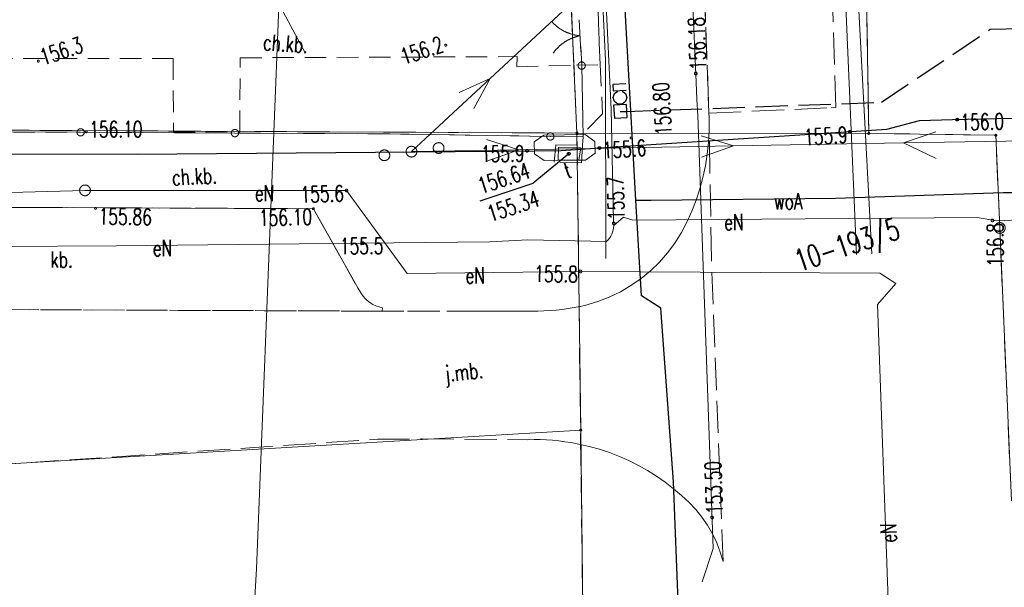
# Model space of a CAD drawing. Header units: millimetres. Extents: x -44596 to 32114, y 34976 to 82978.
# Tile 11 of 63: x -15719 to -11135, y 50639 to 53283. Entities that reach past the tile are written whole.
import ezdxf
from ezdxf.xclip import XClip

# ---------------------------------------------------------------- set-up
doc = ezdxf.new("R2010")
doc.units = ezdxf.units.MM
doc.header["$MEASUREMENT"] = 0
doc.header["$XCLIPFRAME"] = 0
for name, pattern in [('1_OTKC', [150, 100, -50]), ('1_OTKJ', [200, 150, -50]), ('1_OTKU', [200, 150, -50]), ('3_SUPP_P', [200, 150, -50]), ('EGKK', [200, 150, -50]), ('Wipeout_Contour', [100, 0, -100])]:
    doc.linetypes.add(name, pattern=pattern)
for name, color, linetype in [('_______MAPA_DC_PROJEKTOWYCH', 7, 'Continuous'), ('Mlawa_szkola_MDCP_1_5________MAPA_DC_PROJEKTOWYCH', 7, 'Continuous'), ('Mlawa_szkola_MDCP_1_5_Dzialki', 7, 'Continuous'), ('Mlawa_szkola_MDCP_1_5_Kontury', 7, 'Continuous'), ('Mlawa_szkola_MDCP_1_5_Numery_dzialek', 7, 'Continuous'), ('Mlawa_szkola_MDCP_1_5_OTK_E_T_0', 7, 'Continuous'), ('Mlawa_szkola_MDCP_1_5_OTK_E_T_1', 7, 'Continuous'), ('Mlawa_szkola_MDCP_1_5_OTK_E_T_3', 7, 'Continuous'), ('Mlawa_szkola_MDCP_1_5_OTK_L_0', 7, 'Continuous'), ('Mlawa_szkola_MDCP_1_5_OTK_L_1', 7, 'Continuous'), ('Mlawa_szkola_MDCP_1_5_OTK_L_2', 7, 'Continuous'), ('Mlawa_szkola_MDCP_1_5_OTK_L_4', 7, 'Continuous'), ('Mlawa_szkola_MDCP_1_5_OTO_L_0', 7, 'Continuous'), ('Mlawa_szkola_MDCP_1_5_OTO_L_1', 7, 'Continuous'), ('Mlawa_szkola_MDCP_1_5_OTR_T_0', 7, 'Continuous'), ('Mlawa_szkola_MDCP_1_5_OTR_T_1', 7, 'Continuous'), ('Mlawa_szkola_MDCP_1_5_P_SUL_L_1', 7, 'Continuous'), ('Mlawa_szkola_MDCP_1_5_P_SUTP_L_0', 7, 'Continuous'), ('Mlawa_szkola_MDCP_1_5_Punkty', 7, 'Continuous'), ('Mlawa_szkola_MDCP_1_5_SUE_T_3', 7, 'Continuous'), ('Mlawa_szkola_MDCP_1_5_SUEP_E_T_0', 7, 'Continuous'), ('Mlawa_szkola_MDCP_1_5_SUEP_L_0', 7, 'Continuous'), ('Mlawa_szkola_MDCP_1_5_SUER_T_0', 7, 'Continuous'), ('Mlawa_szkola_MDCP_1_5_SUGP_L_0', 7, 'Continuous'), ('Mlawa_szkola_MDCP_1_5_SUGR_T_0', 7, 'Continuous'), ('Mlawa_szkola_MDCP_1_5_SUKP_L_0', 7, 'Continuous'), ('Mlawa_szkola_MDCP_1_5_SUL_L_1', 7, 'Continuous'), ('Mlawa_szkola_MDCP_1_5_SUP_E_T_1', 7, 'Continuous'), ('Mlawa_szkola_MDCP_1_5_SUP_L_1', 7, 'Continuous'), ('Mlawa_szkola_MDCP_1_5_SUP_L_3', 7, 'Continuous'), ('Mlawa_szkola_MDCP_1_5_SUP_T_2', 7, 'Continuous'), ('Mlawa_szkola_MDCP_1_5_SUTP_L_0', 7, 'Continuous'), ('Mlawa_szkola_MDCP_1_5_SUTR_T_0', 7, 'Continuous'), ('Mlawa_szkola_MDCP_1_5_SUWP_E_T_0', 7, 'Continuous'), ('Mlawa_szkola_MDCP_1_5_SUWP_L_0', 7, 'Continuous')]:
    doc.layers.add(name, color=color, linetype=linetype)
doc.styles.add('GENERATED_STYLE_2', font='txt')

# ---------------------------------------------------------------- blocks, each defined once
blk = doc.blocks.new('Rysunek_1_5', base_point=(25847, 58549.2))
at = {"color": 254, "linetype": 'Wipeout_Contour', "lineweight": 0, "ltscale": 267472.931025}
blk.add_wipeout([(12367.1, 34548.1), (50980.9, 47322.1), (39326.9, 82550.4), (713, 69776.4)], dxfattribs=at).dxf.layer = 'Mlawa_szkola_MDCP_1_5________MAPA_DC_PROJEKTOWYCH'
at = {"layer": 'Mlawa_szkola_MDCP_1_5_Dzialki', "color": 7, "linetype": 'Continuous', "lineweight": 13}
for p, q in [((32183.9, 52326.6), (31807.4, 60737)), ((33542.1, 52325.1), (33486.1, 55917.3)), ((25282.9, 52361), (32183.9, 52326.6)), ((32183.9, 52326.6), (33542.1, 52325.1)), ((32183.9, 52326.6), (32201.3, 50943.1)), ((34133.8, 52316.5), (33542.1, 52325.1)), ((34152.4, 51884.5), (34133.8, 52316.5)), ((34206.4, 50613.2), (34152.4, 51884.5)), ((26347.5, 50598.1), (32201.3, 50943.1)), ((32201.3, 50943.1), (32211.3, 50034.2))]:
    blk.add_line(p, q, dxfattribs=at)
at = {"layer": 'Mlawa_szkola_MDCP_1_5_Kontury', "color": 7, "linetype": 'EGKK', "lineweight": 13}
for p, q in [((31807.4, 60737), (32183.9, 52326.6)), ((33542.1, 52325.1), (33486.1, 55917.3)), ((25282.9, 52361), (32183.9, 52326.6)), ((32183.9, 52326.6), (32245.6, 47170.1)), ((34133.8, 52316.5), (33542.1, 52325.1)), ((34152.4, 51884.5), (34133.8, 52316.5)), ((34206.4, 50613.2), (34152.4, 51884.5))]:
    blk.add_line(p, q, dxfattribs=at)
at = {"layer": 'Mlawa_szkola_MDCP_1_5_OTK_L_0', "color": 7, "linetype": '1_OTKJ', "lineweight": 13}
for p, q in [((32761, 53419.2), (32798.2, 52419.6)), ((33389.7, 52445.3), (33360.7, 53340.6)), ((32798.2, 52419.6), (33367.8, 52444.4)), ((33367.8, 52444.4), (33389.7, 52445.3)), ((32809.5, 51737.8), (32799.1, 52393.2)), ((32799.1, 52393.2), (32799.2, 52338)), ((32799.2, 52338), (32796.3, 52282.9)), ((32796.3, 52282.9), (32790.5, 52228)), ((32790.5, 52228), (32781.8, 52173.4)), ((32781.8, 52173.4), (32770.2, 52119.4)), ((32770.2, 52119.4), (32755.7, 52066.1)), ((32755.7, 52066.1), (32738.4, 52013.7)), ((32738.4, 52013.7), (32718.4, 51962.2)), ((32718.4, 51962.2), (32695.6, 51911.9)), ((32695.6, 51911.9), (32670.2, 51862.9)), ((32670.2, 51862.9), (32639.7, 51814.3)), ((32639.7, 51814.3), (32605.5, 51768.3)), ((32605.5, 51768.3), (32567.7, 51725.2)), ((32567.7, 51725.2), (32526.5, 51685.3)), ((32863.9, 50330.4), (32809.5, 51737.8)), ((32526.5, 51685.3), (32482.3, 51648.8)), ((32482.3, 51648.8), (32435.3, 51616)), ((32385.8, 51587.1), (32334.2, 51562.2)), ((32435.3, 51616), (32385.8, 51587.1)), ((32280.7, 51541.5), (32225.7, 51525.2)), ((32334.2, 51562.2), (32280.7, 51541.5)), ((31277.6, 51497), (28686.2, 51507.6)), ((31945.5, 51496.8), (31277.6, 51497)), ((31973.7, 51496.5), (31945.5, 51496.8)), ((32002, 51496.9), (31973.7, 51496.5)), ((32030.2, 51498), (32002, 51496.9)), ((32058.4, 51499.8), (32030.2, 51498)), ((32086.5, 51502.3), (32058.4, 51499.8)), ((32114.6, 51505.5), (32086.5, 51502.3)), ((32142.5, 51509.4), (32114.6, 51505.5)), ((32170.4, 51514), (32142.5, 51509.4)), ((32198.1, 51519.3), (32170.4, 51514)), ((32225.7, 51525.2), (32198.1, 51519.3)), ((28623.2, 50723.7), (31254.8, 50900.7)), ((31254.8, 50900.7), (31460.5, 50901.8)), ((31460.5, 50901.8), (31954.9, 50898.4)), ((31954.9, 50898.4), (31983.8, 50898.9)), ((31983.8, 50898.9), (32012.7, 50898.6)), ((32012.7, 50898.6), (32041.6, 50897.5)), ((32041.6, 50897.5), (32070.4, 50895.5)), ((32070.4, 50895.5), (32099.2, 50892.7)), ((32099.2, 50892.7), (32127.9, 50889.1)), ((32127.9, 50889.1), (32156.5, 50884.8)), ((32156.5, 50884.8), (32184.9, 50879.6)), ((32184.9, 50879.6), (32213.2, 50873.6)), ((32213.2, 50873.6), (32241.3, 50866.8)), ((32241.3, 50866.8), (32288.6, 50853.8)), ((32288.6, 50853.8), (32335.3, 50838.4)), ((32335.3, 50838.4), (32381.1, 50820.8)), ((32381.1, 50820.8), (32425.9, 50800.9)), ((32425.9, 50800.9), (32469.8, 50778.8)), ((32469.8, 50778.8), (32512.5, 50754.6)), ((32512.5, 50754.6), (32554, 50728.4)), ((32554, 50728.4), (32594.1, 50700.1)), ((32594.1, 50700.1), (32632.8, 50669.9)), ((32632.8, 50669.9), (32669.9, 50637.8)), ((32669.9, 50637.8), (32704.5, 50607.1)), ((32704.5, 50607.1), (32736.5, 50573.8)), ((32736.5, 50573.8), (32765.7, 50537.9)), ((32765.7, 50537.9), (32791.9, 50499.9)), ((32791.9, 50499.9), (32814.9, 50459.8)), ((32814.9, 50459.8), (32834.7, 50418)), ((32834.7, 50418), (32851.1, 50374.8)), ((32851.1, 50374.8), (32863.9, 50330.4))]:
    blk.add_line(p, q, dxfattribs=at)
at = {"layer": 'Mlawa_szkola_MDCP_1_5_OTK_L_1', "color": 7, "linetype": 'Continuous', "lineweight": 13}
for p, q in [((28637.9, 51984.6), (30956.5, 51974.3)), ((30956.5, 51974.3), (31165, 51601.9)), ((31165, 51601.9), (31172.1, 51589.9)), ((31172.1, 51589.9), (31180, 51578.2)), ((31180, 51578.2), (31188.5, 51567.1)), ((31188.5, 51567.1), (31197.7, 51556.5)), ((31197.7, 51556.5), (31207.5, 51546.5)), ((31207.5, 51546.5), (31220.1, 51537)), ((31220.1, 51537), (31233.5, 51528.8)), ((31233.5, 51528.8), (31247.6, 51522)), ((31247.6, 51522), (31262.4, 51516.7)), ((31262.4, 51516.7), (31277.7, 51512.8))]:
    blk.add_line(p, q, dxfattribs=at)
at = {"layer": 'Mlawa_szkola_MDCP_1_5_OTK_L_2', "color": 7, "linetype": '1_OTKC', "lineweight": 13}
for p, q in [((32799.1, 52393.2), (32761, 53419.2)), ((32291.6, 52645.2), (32279.4, 52954)), ((32279.4, 52954), (32291.6, 52645.2)), ((28706.2, 52672.9), (30304.3, 52674.4)), ((30304.3, 52674.4), (30304.8, 52332.9)), ((30613.9, 52331.3), (30616.3, 52677.2)), ((30616.3, 52677.2), (31904.8, 52682.5)), ((31904.8, 52682.5), (31903.6, 52635.5)), ((31903.6, 52635.5), (32181.4, 52642.3)), ((32181.4, 52642.3), (32291.6, 52645.2)), ((32291.6, 52645.2), (32302.7, 52416.5)), ((32302.7, 52416.5), (32212.5, 52323)), ((32799.2, 52338), (32799.1, 52393.2)), ((31309.9, 52322.9), (28427.2, 52337)), ((30304.8, 52332.9), (30613.9, 52331.3)), ((32212.8, 52308.5), (31309.9, 52322.9)), ((32212.5, 52323), (32212.8, 52308.5)), ((32796.3, 52282.9), (32799.2, 52338)), ((32077.4, 52190.3), (32085.1, 52271.8)), ((32085.1, 52271.8), (32209.1, 52269.7)), ((32209.1, 52269.7), (32205.4, 52188.4)), ((32790.5, 52228), (32796.3, 52282.9)), ((32781.8, 52173.4), (32790.5, 52228)), ((32205.4, 52188.4), (32077.4, 52190.3)), ((32770.2, 52119.4), (32781.8, 52173.4)), ((32755.7, 52066.1), (32770.2, 52119.4)), ((32738.4, 52013.7), (32755.7, 52066.1)), ((28637.9, 51984.6), (30956.5, 51974.3)), ((32718.4, 51962.2), (32738.4, 52013.7)), ((30956.5, 51974.3), (31165, 51601.9)), ((32695.6, 51911.9), (32718.4, 51962.2)), ((32670.2, 51862.9), (32695.6, 51911.9)), ((32639.7, 51814.3), (32670.2, 51862.9)), ((32605.5, 51768.3), (32639.7, 51814.3)), ((32567.7, 51725.2), (32605.5, 51768.3)), ((32526.5, 51685.3), (32567.7, 51725.2)), ((32482.3, 51648.8), (32526.5, 51685.3)), ((32435.3, 51616), (32482.3, 51648.8)), ((31165, 51601.9), (31172.1, 51589.9)), ((31172.1, 51589.9), (31180, 51578.2)), ((31180, 51578.2), (31188.5, 51567.1)), ((32334.2, 51562.2), (32385.8, 51587.1)), ((32385.8, 51587.1), (32435.3, 51616)), ((31188.5, 51567.1), (31197.7, 51556.5)), ((31197.7, 51556.5), (31207.5, 51546.5)), ((31207.5, 51546.5), (31220.1, 51537)), ((31220.1, 51537), (31233.5, 51528.8)), ((31233.5, 51528.8), (31247.6, 51522)), ((32225.7, 51525.2), (32280.7, 51541.5)), ((32280.7, 51541.5), (32334.2, 51562.2)), ((31247.6, 51522), (31262.4, 51516.7)), ((31262.4, 51516.7), (31277.7, 51512.8)), ((31277.7, 51512.8), (31277.6, 51497)), ((31277.6, 51497), (31945.5, 51496.8)), ((31945.5, 51496.8), (31973.7, 51496.5)), ((31973.7, 51496.5), (32002, 51496.9)), ((32002, 51496.9), (32030.2, 51498)), ((32030.2, 51498), (32058.4, 51499.8)), ((32058.4, 51499.8), (32086.5, 51502.3)), ((32086.5, 51502.3), (32114.6, 51505.5)), ((32114.6, 51505.5), (32142.5, 51509.4)), ((32142.5, 51509.4), (32170.4, 51514)), ((32170.4, 51514), (32198.1, 51519.3)), ((32198.1, 51519.3), (32225.7, 51525.2))]:
    blk.add_line(p, q, dxfattribs=at)
at = {"layer": 'Mlawa_szkola_MDCP_1_5_OTK_L_2', "color": 7, "linetype": 'Continuous', "lineweight": 13}
blk.add_line((32212.8, 52308.5), (32209.1, 52269.7), dxfattribs=at)
at = {"layer": 'Mlawa_szkola_MDCP_1_5_OTK_L_4', "color": 7, "linetype": '1_OTKU', "lineweight": 13}
for p, q in [((30956.5, 51974.3), (28637.9, 51984.6)), ((31165, 51601.9), (30956.5, 51974.3)), ((31172.1, 51589.9), (31165, 51601.9)), ((31180, 51578.2), (31172.1, 51589.9)), ((31188.5, 51567.1), (31180, 51578.2)), ((31197.7, 51556.5), (31188.5, 51567.1)), ((31207.5, 51546.5), (31197.7, 51556.5)), ((31220.1, 51537), (31207.5, 51546.5)), ((31233.5, 51528.8), (31220.1, 51537)), ((31247.6, 51522), (31233.5, 51528.8)), ((28686.2, 51507.6), (31277.6, 51497)), ((31262.4, 51516.7), (31247.6, 51522)), ((31277.7, 51512.8), (31262.4, 51516.7)), ((31277.6, 51497), (31277.7, 51512.8))]:
    blk.add_line(p, q, dxfattribs=at)
at = {"layer": 'Mlawa_szkola_MDCP_1_5_OTO_L_0', "color": 7, "linetype": 'Continuous', "lineweight": 13}
for p, q in [((32212.8, 52308.5), (32205.8, 52640.8)), ((29154.4, 52333.5), (29872.9, 52330)), ((29872.9, 52330), (30591.4, 52326.4)), ((30591.4, 52326.4), (31309.9, 52322.9)), ((31309.9, 52322.9), (32059.8, 52310.9)), ((32059.8, 52310.9), (32212.8, 52308.5))]:
    blk.add_line(p, q, dxfattribs=at)
for centre in [(29872.9, 52330), (30591.4, 52326.4), (32059.8, 52310.9)]:
    blk.add_circle(centre, 17, dxfattribs=at)
at = {"layer": 'Mlawa_szkola_MDCP_1_5_OTO_L_1', "color": 7, "linetype": 'Continuous', "lineweight": 13}
for p, q in [((32202.4, 52704.9), (32194.5, 52854.7)), ((32205.8, 52640.8), (32201.1, 52729.9))]:
    blk.add_line(p, q, dxfattribs=at)
blk.add_circle((32205.8, 52640.8), 17, dxfattribs=at)
for centre, start, end in [((32215.6, 52979), 221.0017, 265.0761), ((32236.5, 52583.4), 100.965, 145.0394)]:
    blk.add_arc(centre, 200, start, end, dxfattribs=at)
at = {"layer": 'Mlawa_szkola_MDCP_1_5_OTR_T_0', "color": 7, "linetype": 'Continuous', "lineweight": 13}
for centre in [(29898.7, 52332.5), (32436.1, 52303.8), (29942.6, 51976), (30956.5, 51974.3)]:
    blk.add_circle(centre, 4.5, dxfattribs=at)
at = {"layer": 'Mlawa_szkola_MDCP_1_5_OTR_T_1', "color": 7, "linetype": 'Continuous', "lineweight": 13}
for centre in [(31572.8, 52735.9), (29676.2, 52661.7)]:
    blk.add_circle(centre, 4.5, dxfattribs=at)
at = {"layer": 'Mlawa_szkola_MDCP_1_5_P_SUL_L_1', "color": 7, "linetype": 'Continuous', "lineweight": 13}
for p, q in [((33419.9, 53287.5), (33484.7, 51760.4)), ((33557.2, 51764.3), (33474.9, 53286.4))]:
    blk.add_line(p, q, dxfattribs=at)
at = {"layer": 'Mlawa_szkola_MDCP_1_5_P_SUTP_L_0', "color": 8, "linetype": '3_SUPP_P', "lineweight": 25}
for p, q in [((33601.9, 52469.8), (34108, 52810.7)), ((34108, 52810.7), (35972.6, 52849.2)), ((32410.8, 52556.6), (32350.9, 52553.3)), ((32350.9, 52553.3), (32352.6, 52523.4)), ((32352.3, 52491.8), (32358.3, 52510.5)), ((32358.5, 52473.2), (32352.3, 52491.8)), ((32352.6, 52523.4), (32412.5, 52526.7)), ((32358.3, 52510.5), (32374.1, 52522.1)), ((32393.7, 52522.2), (32409.7, 52510.8)), ((32409.7, 52510.8), (32415.8, 52492.1)), ((32415.8, 52492.1), (32409.9, 52473.4)), ((32414.2, 52459.7), (32354.3, 52456.2)), ((32354.3, 52456.2), (32357.8, 52396.3)), ((32374.4, 52461.7), (32358.5, 52473.2)), ((32394, 52461.8), (32374.4, 52461.7)), ((32409.9, 52473.4), (32394, 52461.8)), ((32416.1, 52427.5), (32414.2, 52459.7)), ((32416.1, 52427.5), (33601.9, 52469.8)), ((32357.8, 52396.3), (32417.7, 52399.8)), ((32384.5, 52426.3), (32416.1, 52427.5)), ((32417.7, 52399.8), (32416.1, 52427.5))]:
    blk.add_line(p, q, dxfattribs=at)
at = {"layer": 'Mlawa_szkola_MDCP_1_5_Punkty', "color": 7, "linetype": 'Continuous', "lineweight": 13}
for centre, radius in [((32183.9, 52326.6), 4.5), ((33542.1, 52325.1), 4.5), ((34133.8, 52316.5), 4.5), ((34152.4, 51884.5), 25), ((32201.3, 50943.1), 4.5)]:
    blk.add_circle(centre, radius, dxfattribs=at)
at = {"layer": 'Mlawa_szkola_MDCP_1_5_SUE_T_3', "color": 7, "linetype": 'Continuous', "lineweight": 13}
for centre in [(31413.4, 52240), (29893.3, 52059.7)]:
    blk.add_circle(centre, 25, dxfattribs=at)
at = {"layer": 'Mlawa_szkola_MDCP_1_5_SUEP_L_0', "color": 7, "linetype": 'Continuous', "lineweight": 13}
for p, q in [((32227, 54514.8), (32316.4, 52666.6)), ((30918.7, 52700.2), (30259.1, 53930.8)), ((31779.7, 52580.3), (32249.5, 53016.9)), ((32313.9, 53035.3), (32342.3, 52437)), ((32316.4, 52666.6), (32317.9, 51742.2)), ((31413.4, 52240), (31779.7, 52580.3)), ((31635.8, 52514.9), (31779.7, 52580.3)), ((31779.7, 52580.3), (31703.8, 52441.6)), ((32342.3, 52437), (32354.4, 51916.4)), ((32913.2, 52266.4), (32762.3, 52313.8)), ((33704.8, 52280.4), (33853.9, 52333)), ((31913.3, 52248.8), (31762.5, 52296.1)), ((32913.2, 52266.4), (31913.3, 52248.8)), ((32764.1, 52213.8), (32913.2, 52266.4)), ((33704.8, 52280.4), (32913.2, 52266.4)), ((34704.7, 52298), (33704.8, 52280.4)), ((33856.1, 52208), (33704.8, 52280.4)), ((31913.3, 52248.8), (31413.4, 52240)), ((31764.2, 52196.2), (31913.3, 52248.8)), ((29893.3, 52059.7), (27845.6, 52001.6)), ((31110.7, 52059), (29893.3, 52059.7)), ((31393.4, 51672.3), (31110.7, 52059)), ((34917.8, 51955.5), (34139.2, 51918.1)), ((32354.7, 51896.5), (32354.2, 51885.2)), ((32354.4, 51916.4), (32355.3, 51906)), ((32400, 51934.7), (32354.7, 51896.5)), ((32355.3, 51906), (32354.7, 51896.5)), ((32444.5, 51921), (32400, 51934.7)), ((34046.6, 51933.8), (32444.5, 51921)), ((34139.2, 51918.1), (34046.6, 51933.8)), ((32345.4, 51855.3), (32340.7, 51846)), ((32349.3, 51865), (32345.4, 51855.3)), ((32352.2, 51875), (32349.3, 51865)), ((32354.2, 51885.2), (32352.2, 51875)), ((30039.3, 51801.5), (29173.2, 51796.2)), ((31032.3, 51811.9), (30039.3, 51801.5)), ((31778.6, 51819.7), (31032.3, 51811.9)), ((31955.7, 51828.8), (31778.6, 51819.7)), ((32321.6, 51821.3), (31955.7, 51828.8)), ((32328.7, 51828.9), (32321.6, 51821.3)), ((32335.1, 51837.2), (32328.7, 51828.9)), ((32340.7, 51846), (32335.1, 51837.2)), ((32200.2, 51682.1), (31393.4, 51672.3)), ((33594.4, 51673.6), (32200.2, 51682.1)), ((33668.3, 51625.4), (33594.4, 51673.6)), ((33583.6, 51527.8), (33668.3, 51625.4)), ((33684.9, 48645.8), (33583.6, 51527.8))]:
    blk.add_line(p, q, dxfattribs=at)
at = {"layer": 'Mlawa_szkola_MDCP_1_5_SUER_T_0', "color": 7, "linetype": 'Continuous', "lineweight": 13}
for centre in [(31110.7, 52059), (32355.3, 51906), (34117.7, 51919.4), (31187.2, 51813.5), (32200.2, 51682.1)]:
    blk.add_circle(centre, 6.25, dxfattribs=at)
at = {"layer": 'Mlawa_szkola_MDCP_1_5_SUGP_L_0', "color": 5, "linetype": 'Continuous', "lineweight": 13}
for p, q in [((32602.2, 55951.1), (32738, 52564.1)), ((32738, 52564.1), (32741.4, 52481.1)), ((32741.4, 52481.1), (32746.4, 52410)), ((32746.4, 52410), (32817.7, 50391)), ((32817.7, 50391), (32766.1, 50235.7))]:
    blk.add_line(p, q, dxfattribs=at)
at = {"layer": 'Mlawa_szkola_MDCP_1_5_SUGR_T_0', "color": 5, "linetype": 'Continuous', "lineweight": 13}
for centre in [(32736.7, 52604.1), (32812.9, 50536.1)]:
    blk.add_circle(centre, 6.25, dxfattribs=at)
at = {"layer": 'Mlawa_szkola_MDCP_1_5_SUKP_L_0', "color": 7, "linetype": 'Continuous', "lineweight": 13}
for p, q in [((30691.3, 50297.1), (30817.3, 53467.3)), ((30564.8, 48160.4), (30691.3, 50297.1))]:
    blk.add_line(p, q, dxfattribs=at)
at = {"layer": 'Mlawa_szkola_MDCP_1_5_SUL_L_1', "color": 7, "linetype": 'Continuous', "lineweight": 13}
for p, q in [((32267.6, 52255.6), (33626.2, 52345.2)), ((29893.3, 52059.7), (27845.6, 52001.6)), ((31110.7, 52059), (29893.3, 52059.7)), ((31393.4, 51672.3), (31110.7, 52059)), ((32444.5, 51921), (34046.6, 51933.8)), ((32200.2, 51682.1), (31393.4, 51672.3)), ((33594.4, 51673.6), (32200.2, 51682.1)), ((33668.3, 51625.4), (33594.4, 51673.6)), ((33583.6, 51527.8), (33668.3, 51625.4)), ((33684.9, 48645.8), (33583.6, 51527.8))]:
    blk.add_line(p, q, dxfattribs=at)
at = {"layer": 'Mlawa_szkola_MDCP_1_5_SUP_L_1', "color": 7, "linetype": 'Continuous', "lineweight": 13}
for p, q in [((32030.2, 52317.4), (31985.2, 52285.2)), ((32221.6, 52319.9), (32030.2, 52317.4)), ((32267.3, 52287.8), (32221.6, 52319.9)), ((31985.2, 52285.2), (31985.7, 52230.5)), ((32267.8, 52233.1), (32267.3, 52287.8)), ((31985.7, 52230.5), (32031.4, 52198.5)), ((32222.8, 52201), (32267.8, 52233.1)), ((32031.4, 52198.5), (32192.7, 52200)), ((32192.7, 52200), (32222.8, 52201))]:
    blk.add_line(p, q, dxfattribs=at)
at = {"layer": 'Mlawa_szkola_MDCP_1_5_SUP_L_3', "color": 7, "linetype": 'Continuous', "lineweight": 13}
for p, q in [((32097.8, 52260.3), (32096.5, 52202.3)), ((32202.4, 52257.9), (32097.8, 52260.3)), ((32192.7, 52200), (32202.4, 52257.9)), ((32096.5, 52202.3), (32192.7, 52200))]:
    blk.add_line(p, q, dxfattribs=at)
at = {"layer": 'Mlawa_szkola_MDCP_1_5_SUP_T_2', "color": 7, "linetype": 'Continuous', "lineweight": 13}
for centre in [(31539.7, 52256.9), (31287.1, 52223.1)]:
    blk.add_circle(centre, 25, dxfattribs=at)
at = {"layer": 'Mlawa_szkola_MDCP_1_5_SUTP_L_0', "color": 8, "linetype": 'Continuous', "lineweight": 25}
for p, q in [((33932.5, 52390.3), (35638.9, 52427.5)), ((33626.2, 52345.2), (33779.2, 52384.8)), ((33779.2, 52384.8), (33932.5, 52390.3)), ((32267.6, 52255.6), (33626.2, 52345.2)), ((27809.5, 52231.3), (30136.6, 52228.4)), ((30136.6, 52228.4), (31985.6, 52244.3)), ((31985.6, 52244.3), (32110.6, 52245.3)), ((32110.6, 52245.3), (32267.6, 52255.6))]:
    blk.add_line(p, q, dxfattribs=at)
at = {"layer": 'Mlawa_szkola_MDCP_1_5_SUTR_T_0', "color": 8, "linetype": 'Continuous', "lineweight": 25}
for p in [(32145.3, 52230.1), (31732.4, 52011.4)]:
    blk.add_line(p, (31979.8, 52093.2), dxfattribs=at)
for centre in [(33954, 52389.1), (33454.6, 52332.8), (32288.3, 52256.9), (31951.5, 52244.3), (32145.3, 52230.1)]:
    blk.add_circle(centre, 6.25, dxfattribs=at)
at = {"layer": 'Mlawa_szkola_MDCP_1_5_SUWP_L_0', "color": 161, "linetype": 'Continuous', "lineweight": 25, "true_color": 0x40a5ff}
for p, q in [((32458.4, 52013.6), (32404.1, 52975.1)), ((33387.1, 52023.2), (34168.3, 52049.9)), ((34168.3, 52049.9), (35701, 52042.9)), ((32458.4, 52013.6), (32529.5, 52014.4)), ((32483.5, 51568.1), (32458.4, 52013.6)), ((32529.5, 52014.4), (33387.1, 52023.2)), ((32574.9, 51510.3), (32483.5, 51568.1)), ((32633.7, 50702.7), (32574.9, 51510.3)), ((32672.2, 49724.3), (32633.7, 50702.7))]:
    blk.add_line(p, q, dxfattribs=at)
at = {"layer": 'Mlawa_szkola_MDCP_1_5_Numery_dzialek', "color": 7, "linetype": 'Continuous', "lineweight": 13, "insert": (33185.9, 51774.9), "char_height": 100, "attachment_point": 1, "rotation": 18.305, "style": 'GENERATED_STYLE_2'}
blk.add_mtext('\\A1;{\\W0.700000x;\\pql;\\FSimplex.shx;10-193/5}', dxfattribs=at)
at = {"layer": 'Mlawa_szkola_MDCP_1_5_OTK_E_T_0', "color": 7, "linetype": 'Continuous', "lineweight": 13, "insert": (31565.2, 51241.9), "char_height": 75, "attachment_point": 1, "rotation": 6.2667, "style": 'GENERATED_STYLE_2'}
blk.add_mtext('\\A1;{\\W0.700000x;\\pql;\\FSimplex.shx;j.mb.}', dxfattribs=at)
at = {"layer": 'Mlawa_szkola_MDCP_1_5_OTK_E_T_1', "color": 7, "linetype": 'Continuous', "lineweight": 13, "char_height": 75, "attachment_point": 4, "style": 'GENERATED_STYLE_2'}
for insert, rotation in [((30723.1, 52750.7), 356.1764), ((30298.4, 52119.6), 2.9548)]:
    blk.add_mtext('\\A1;{\\W0.700000x;\\pql;\\FSimplex.shx;ch.kb.}', dxfattribs=dict(at, insert=insert, rotation=rotation))
at = {"layer": 'Mlawa_szkola_MDCP_1_5_OTK_E_T_3', "color": 7, "linetype": 'Continuous', "lineweight": 13, "insert": (29732.9, 51737.6), "char_height": 75, "attachment_point": 4, "rotation": 0.521, "style": 'GENERATED_STYLE_2'}
blk.add_mtext('\\A1;{\\W0.700000x;\\pql;\\FSimplex.shx;kb.}', dxfattribs=at)
at = {"layer": 'Mlawa_szkola_MDCP_1_5_OTR_T_0', "color": 7, "linetype": 'Continuous', "lineweight": 13, "char_height": 75, "style": 'GENERATED_STYLE_2'}
for s, insert, attachment_point, rotation in [('\\A1;{\\W0.700000x;\\pql;\\FSimplex.shx;156.80}', (32550.5, 52314.3), 1, 93.3964), ('\\A1;{\\W0.700000x;\\pql;\\FSimplex.shx;156.10}', (29913.8, 52306.6), 7, 0.237), ('\\A1;{\\W0.700000x;\\pql;\\FSimplex.shx;155.86}', (29957.7, 51976.6), 1, 359.114), ('\\A1;{\\W0.700000x;\\pql;\\FSimplex.shx;156.10}', (30702.1, 51968.5), 1, 1.4903)]:
    blk.add_mtext(s, dxfattribs=dict(at, insert=insert, attachment_point=attachment_point, rotation=rotation))
at = {"layer": 'Mlawa_szkola_MDCP_1_5_OTR_T_1', "color": 7, "linetype": 'Continuous', "lineweight": 13, "char_height": 75, "attachment_point": 7, "rotation": 18.305, "style": 'GENERATED_STYLE_2'}
for s, insert in [('\\A1;{\\W0.700000x;\\pql;\\FSimplex.shx;156.3}', (29698.7, 52641.7)), ('\\A1;{\\W0.700000x;\\pql;\\FSimplex.shx;156.2}', (31377.3, 52643.8))]:
    blk.add_mtext(s, dxfattribs=dict(at, insert=insert))
at = {"layer": 'Mlawa_szkola_MDCP_1_5_SUEP_E_T_0', "color": 7, "linetype": 'Continuous', "lineweight": 13, "char_height": 75, "attachment_point": 4, "style": 'GENERATED_STYLE_2'}
for insert, rotation in [((30684.5, 52046.4), 359.9668), ((32869.4, 51911.5), 0.4581), ((30209.1, 51790.5), 0.5999), ((31665.2, 51662.8), 0.701), ((33635.5, 50418.5), 92.013)]:
    blk.add_mtext('\\A1;{\\W0.700000x;\\pql;\\FSimplex.shx;eN}', dxfattribs=dict(at, insert=insert, rotation=rotation))
at = {"layer": 'Mlawa_szkola_MDCP_1_5_SUER_T_0', "color": 7, "linetype": 'Continuous', "lineweight": 13, "char_height": 75, "attachment_point": 4, "style": 'GENERATED_STYLE_2'}
for s, insert, rotation in [('\\A1;{\\W0.700000x;\\pql;\\FSimplex.shx;155.6}', (30896.6, 52039.9), 1.7493), ('\\A1;{\\W0.700000x;\\pql;\\FSimplex.shx;155.7}', (32367.5, 51921.3), 91.4351), ('\\A1;{\\W0.700000x;\\pql;\\FSimplex.shx;156.8}', (34132.4, 51705), 90.5749), ('\\A1;{\\W0.700000x;\\pql;\\FSimplex.shx;155.5}', (31080, 51799.8), 0.5983), ('\\A1;{\\W0.700000x;\\pql;\\FSimplex.shx;155.8}', (31985.5, 51670.9), 359.6491)]:
    blk.add_mtext(s, dxfattribs=dict(at, insert=insert, rotation=rotation))
at = {"layer": 'Mlawa_szkola_MDCP_1_5_SUGR_T_0', "color": 5, "linetype": 'Continuous', "lineweight": 13, "char_height": 75, "attachment_point": 4, "style": 'GENERATED_STYLE_2'}
for s, insert, rotation in [('\\A1;{\\W0.700000x;\\pql;\\FSimplex.shx;156.18}', (32748.6, 52619.6), 92.2964), ('\\A1;{\\W0.700000x;\\pql;\\FSimplex.shx;153.50}', (32824.9, 50551.5), 92.0164)]:
    blk.add_mtext(s, dxfattribs=dict(at, insert=insert, rotation=rotation))
at = {"layer": 'Mlawa_szkola_MDCP_1_5_SUP_E_T_1', "color": 7, "linetype": 'Continuous', "lineweight": 13, "insert": (32115.2, 52184.7), "char_height": 75, "attachment_point": 1, "rotation": 18.305, "style": 'GENERATED_STYLE_2'}
blk.add_mtext('\\A1;{\\W0.700000x;\\pql;\\FSimplex.shx;t}', dxfattribs=at)
at = {"layer": 'Mlawa_szkola_MDCP_1_5_SUTR_T_0', "color": 8, "linetype": 'Continuous', "lineweight": 25, "char_height": 75, "style": 'GENERATED_STYLE_2'}
for s, insert, attachment_point, rotation in [('\\A1;{\\W0.700000x;\\pql;\\FSimplex.shx;156.0}', (33969.3, 52376.9), 4, 1.3167), ('\\A1;{\\W0.700000x;\\pql;\\FSimplex.shx;155.9}', (33241.3, 52306.3), 4, 3.7367), ('\\A1;{\\W0.700000x;\\pql;\\FSimplex.shx;155.9}', (31737.1, 52229.8), 4, 0.4966), ('\\A1;{\\W0.700000x;\\pql;\\FSimplex.shx;155.6}', (32304.1, 52245.4), 4, 3.7367), ('\\A1;{\\W0.700000x;\\pql;\\FSimplex.shx;156.64}', (31714.4, 52113.6), 1, 18.305), ('\\A1;{\\W0.700000x;\\pql;\\FSimplex.shx;155.34}', (31757.6, 51983), 1, 18.305)]:
    blk.add_mtext(s, dxfattribs=dict(at, insert=insert, attachment_point=attachment_point, rotation=rotation))
at = {"layer": 'Mlawa_szkola_MDCP_1_5_SUWP_E_T_0', "color": 161, "linetype": 'Continuous', "lineweight": 25, "true_color": 0x40a5ff, "insert": (33101.4, 52007.8), "char_height": 75, "attachment_point": 4, "rotation": 0.5883, "style": 'GENERATED_STYLE_2'}
blk.add_mtext('\\A1;{\\W0.700000x;\\pql;\\FSimplex.shx;woA}', dxfattribs=at)

msp = doc.modelspace()

# ---------------------------------------------------------------- block references
at = {"layer": '_______MAPA_DC_PROJEKTOWYCH', "color": 151, "linetype": 'Continuous', "lineweight": 20, "true_color": 0x80c2ff}
ref = msp.add_blockref('Rysunek_1_5', (-19461.7, 58977.2), dxfattribs=at)
XClip(ref).set_block_clipping_path([(12367.1034969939, 34548.0583965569), (50980.912682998, 47322.0641223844), (39326.858204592, 82550.4369234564), (713.049018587, 69776.4311976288)])

doc.saveas('drawing.dxf')
